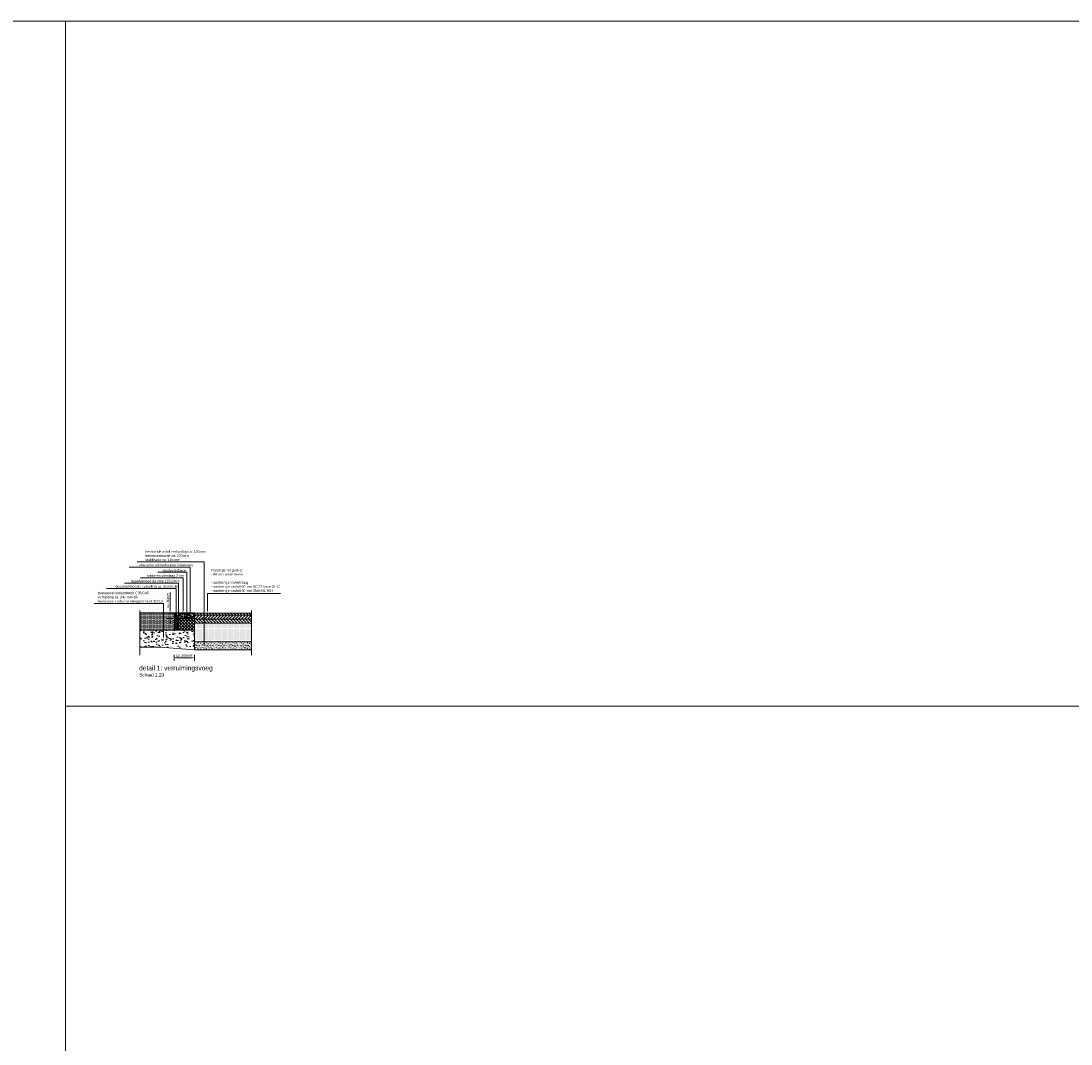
# Model space of a CAD drawing. Header units: metres. Extents: x 0 to 178216, y 0 to 407261.
# Tile 96 of 126: x 166975 to 166990, y 406251 to 406266. Entities that reach past the tile are written whole.
import ezdxf
from ezdxf import colors
from ezdxf.entities.mleader import LeaderData, LeaderLine
from ezdxf.math import Vec2, Vec3

# ---------------------------------------------------------------- set-up
doc = ezdxf.new("R2010")
doc.units = ezdxf.units.M
doc.header["$PDSIZE"] = 1
doc.linetypes.add('XX-AFBREEK', pattern=[7, 4, -1, 1, -1])
doc.layers.get('Defpoints').update_dxf_attribs({"lineweight": 18})
for name, color, linetype, lineweight in [('X-XX-AL-AFBREEKLIJN-G', 7, 'XX-AFBREEK', 18), ('X-XX-AL-T18', 10, 'Continuous', 18), ('X-XX-AL-T35', 50, 'Continuous', 18), ('X-XX-AL-T50', 130, 'Continuous', 18), ('X-XX-AL-TEKENBLAD-M', 7, 'Continuous', 18), ('X-XX-AL-TEKENBLAD-S', 7, 'Continuous', 18), ('X-XX-AL-TEKENBLAD-T18', 10, 'Continuous', 18)]:
    doc.layers.add(name, color=color, linetype=linetype, lineweight=lineweight)
doc.layers.add('X-XX-AL-HULPLIJN-G', color=210, linetype='Continuous', lineweight=18, plot=False)
doc.styles.add('FB-M1000-T25', font='LT.TTF', dxfattribs={"height": 2.5})
doc.styles.add('Futurabook1-1000', font='LT.TTF', dxfattribs={"height": 2.5})
doc.styles.add('NLCS-ISO-M20-T18', font='NLCS-ISO.ttf', dxfattribs={"height": 0.036})
doc.styles.add('NLCS-ISO-M500-T50', font='LT.TTF', dxfattribs={"height": 2.5})
doc.dimstyles.new('NLCS-M20-T18-PIJL_L2_H2', dxfattribs={"dimscale": 0.02, "dimtxt": 2.5, "dimasz": 1.8, "dimexe": 2, "dimexo": 2, "dimgap": 0.7, "dimtad": 1, "dimzin": 0, "dimdsep": 46, "dimtxsty": 'NLCS-ISO-M20-T18', "dimcen": 0, "dimdle": 2, "dimclrd": 256, "dimclre": 256, "dimclrt": 10, "dimazin": 0, "dimtfac": 1, "dimtdec": 3, "dimtofl": 0, "dimtmove": 0, "dimatfit": 3, "dimfxl": 2, "dimfxlon": 1, "dimtfillclr": 256, "dimtolj": 1, "dimtzin": 0, "dimlwd": -1, "dimlwe": -1, "dimarcsym": 0})
pattern_1 = [(258.0103077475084, (166976.9296160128, 406256.9412465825), (-0.1457228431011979, -0.7076473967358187), [0.008072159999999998, -0.79914528]), (214.9672077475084, (166976.9279391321, 406256.933350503), (0.5935565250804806, 0.4119352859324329), [0.01385208, -1.3713555]), (162.5079077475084, (166976.9165876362, 406256.9254117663), (0.8496032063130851, -0.2716144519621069), [0.009767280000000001, -0.96696192]), (297.2712077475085, (166976.9038215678, 406256.9007219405), (-0.5479921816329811, 1.069254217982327), [0.01261428, -1.24881348]), (322.8312077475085, (166976.9096014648, 406256.889509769), (-0.6197874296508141, 0.4735647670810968), [0.0123693, -1.22456238]), (27.27120774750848, (166976.9194580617, 406256.8820366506), (-1.069254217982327, -0.5479921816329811), [0.01261428, -1.24881348]), (67.69170774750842, (166976.9306702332, 406256.8878165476), (-0.3755400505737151, -0.9095986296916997), [0.01668174, -1.65149094]), (102.2528077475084, (166976.9370024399, 406256.9032497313), (-0.2962097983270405, 1.353166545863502), [0.01574928, -1.55917926]), (151.4271077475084, (166976.9336600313, 406256.9186402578), (-0.8056735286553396, 0.4355343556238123), [0.012657, -1.25304438]), (205.2339077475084, (166976.9225445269, 406256.9246938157), (0.6015886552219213, 0.2780127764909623), [0.01444991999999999, -0.7080457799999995]), (252.3949077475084, (166976.9094734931, 406256.9185336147), (-0.2935794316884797, -0.9315638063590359), [0.01868688, -1.8500025]), (168.8116077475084, (166976.955564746, 406256.9299000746), (-0.5437263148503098, 0.1017925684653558), [0.00637806, -0.63143064]), (201.4667077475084, (166976.9493078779, 406256.9311376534), (0.7355124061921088, 0.2860444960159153), [0.01213422, -1.20129066]), (254.9975077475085, (166976.9380153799, 406256.9266969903), (0.02999774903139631, -0.0519628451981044), [0.00848526, -0.07636752]), (233.1961077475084, (166976.9307782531, 406256.9308326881), (0.1998186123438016, 0.2539144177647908), [0.00456948, -0.4523769]), (321.7989077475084, (166976.9280407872, 406256.9271739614), (-0.1419560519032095, 0.1258907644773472), [0.00646218, -0.31664772]), (60.96130774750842, (166976.9331190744, 406256.923177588), (0.09589283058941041, 0.1939189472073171), [0.01049574, -0.33936138]), (191.5626077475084, (166976.9382137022, 406256.9323539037), (0.1339233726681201, 0.008032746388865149), [0.007589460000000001, -0.18214722]), (46.38700774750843, (166976.8979023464, 406256.9097752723), (0.4296354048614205, 0.4558655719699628), [0.010632, -1.0525707]), (100.3437077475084, (166976.9052361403, 406256.9174730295), (0.1221241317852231, -0.6915820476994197), [0.00891966, -0.8830444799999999]), (323.1961077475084, (166976.9322141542, 406256.9427464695), (-0.2539144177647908, 0.1998186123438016), [0.0091389, -0.44780748]), (13.60800774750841, (166976.9395316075, 406256.9372715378), (-0.6096214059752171, -0.1440893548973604), [0.010632, -1.0525707]), (9.441507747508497, (166976.916500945, 406256.8775583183), (-0.3198096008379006, -0.0460633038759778), [0.01025279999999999, -0.5023874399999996]), (324.7726077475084, (166976.9266148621, 406256.8792401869), (-0.5897889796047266, 0.4216028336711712), [0.00859068, -0.85047858]), (96.79890774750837, (166976.9627315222, 406256.8910836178), (-0.04606296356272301, 0.3198096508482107), [0.009138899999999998, -0.4478074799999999]), (47.35150774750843, (166976.9616496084, 406256.9001582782), (-0.555526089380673, -0.5978217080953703), [0.01005786, -0.9957254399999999]), (99.44150774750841, (166976.937269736, 406256.8763847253), (0.04606330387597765, -0.3198096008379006), [0.005126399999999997, -0.5075138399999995]), (131.3074077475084, (166976.9596137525, 406256.8892837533), (-0.1719536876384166, 0.1778536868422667), [0.0030594, -0.30288174]), (195.9613077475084, (166976.9575942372, 406256.8915819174), (0.1858861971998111, 0.03803050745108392), [0.0123693, -0.235017]), (216.0065077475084, (166976.9457017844, 406256.8881805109), (0.4896305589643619, 0.351940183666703), [0.011463, -1.13483538]), (333.6876077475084, (166976.935818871, 406256.9185009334), (-0.1119583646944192, 0.07392785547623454), [0.008653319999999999, -0.20767974]), (23.15470774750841, (166976.9435756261, 406256.9146652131), (0.9433637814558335, 0.4060354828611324), [0.01510764, -1.49565378]), (90.94290774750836, (166976.9574662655, 406256.9206057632), (0.00213287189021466, -0.4837307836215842), [0.006177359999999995, -0.6115604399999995]), (119.9975077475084, (166976.9573646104, 406256.9267823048), (-0.08196056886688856, 0.02196508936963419), [0.0036, -0.05639999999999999]), (150.2539077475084, (166976.9437625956, 406256.889139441), (0.4178353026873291, -0.2437491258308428), [0.00833544, -0.8252112]), (78.01030774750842, (166976.9365254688, 406256.8932751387), (0.1457228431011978, 0.7076473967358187), [0.01614431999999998, -0.7910731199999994]), (29.99750774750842, (166976.9398792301, 406256.9090672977), (0.02196508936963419, 0.08196056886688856), [0.0156, -0.0444]), (355.3023077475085, (166976.9533895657, 406256.91686671), (-0.7296124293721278, 0.06376302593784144), [0.00948684, -0.9391964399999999]), (284.0521077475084, (166976.9628445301, 406256.9160897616), (0.06802813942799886, -0.2378490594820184), [0.008736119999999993, -0.4280704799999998]), (237.6435077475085, (166976.9649657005, 406256.9076150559), (-0.6873159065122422, -1.089585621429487), [0.01422389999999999, -1.408168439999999]), (205.4236077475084, (166976.9573532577, 406256.8955996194), (-0.7055143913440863, -0.3380080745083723), [0.01504794, -1.48974444])]

# ---------------------------------------------------------------- blocks, each defined once
blk = doc.blocks.new('*D54')
at = {"layer": 'Defpoints', "color": 0, "transparency": 16777216}
for p in [(166977.2477206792, 406256.945685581), (166976.8639255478, 406256.867685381), (166977.2477206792, 406256.867685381)]:
    blk.add_point(p, dxfattribs=at)
at = {"layer": 'X-XX-AL-TEKENBLAD-M', "transparency": 16777216}
for p, q in [((166976.8639255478, 406256.981685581), (166976.8639255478, 406257.2430931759)), ((166976.9039255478, 406256.945685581), (166976.8239255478, 406256.945685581)), ((166976.9039255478, 406256.867685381), (166976.8239255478, 406256.867685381)), ((166976.8639255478, 406256.831685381), (166976.8639255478, 406256.795685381))]:
    blk.add_line(p, q, dxfattribs=at)
for points in [[(166976.8579255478, 406256.981685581), (166976.8699255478, 406256.981685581), (166976.8639255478, 406256.945685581)], [(166976.8579255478, 406256.831685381), (166976.8699255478, 406256.831685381), (166976.8639255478, 406256.867685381)]]:
    blk.add_solid(points, dxfattribs=at)
at = {"layer": 'X-XX-AL-TEKENBLAD-M', "color": 10, "transparency": 16777216, "insert": (166976.8316293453, 406257.1303893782), "char_height": 0.036, "attachment_point": 5, "rotation": 90, "style": 'NLCS-ISO-M20-T18'}
blk.add_mtext('\\A1;{\\fFutura Book|b0|i0|c0|p2;ca. 80mm}', dxfattribs=at)
blk = doc.blocks.new('*D55')
at = {"layer": 'Defpoints', "color": 0, "transparency": 16777216}
for p in [(166976.9222005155, 406256.9456853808), (166977.2222005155, 406256.9476853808), (166977.2222005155, 406256.2944859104)]:
    blk.add_point(p, dxfattribs=at)
at = {"layer": 'X-XX-AL-TEKENBLAD-M', "transparency": 16777216}
for p, q in [((166976.9222005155, 406256.3344859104), (166976.9222005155, 406256.2544859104)), ((166977.2222005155, 406256.3344859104), (166977.2222005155, 406256.2544859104)), ((166976.9582005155, 406256.2944859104), (166977.1862005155, 406256.2944859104))]:
    blk.add_line(p, q, dxfattribs=at)
for points in [[(166976.9582005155, 406256.3004859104), (166976.9582005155, 406256.2884859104), (166976.9222005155, 406256.2944859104)], [(166977.1862005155, 406256.3004859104), (166977.1862005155, 406256.2884859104), (166977.2222005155, 406256.2944859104)]]:
    blk.add_solid(points, dxfattribs=at)
at = {"layer": 'X-XX-AL-TEKENBLAD-M', "color": 10, "transparency": 16777216, "insert": (166977.0722005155, 406256.3267821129), "char_height": 0.036, "attachment_point": 5, "style": 'NLCS-ISO-M20-T18'}
blk.add_mtext('\\A1;{\\fFutura Book|b0|i0|c0|p2;ca. 300mm}', dxfattribs=at)

msp = doc.modelspace()

# ---------------------------------------------------------------- hatches: boundary and pattern name
at = {"layer": 'X-XX-AL-TEKENBLAD-S', "transparency": 33554559}
h = msp.add_hatch(dxfattribs=at)
h.set_pattern_fill('ANGLE', color=256)
h.set_pattern_definition([(0, (0, 0), (0, 6.985), [5.08, -1.905]), (90, (0, 0), (-6.985, 4.277078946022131e-16), [5.08, -1.905])])
edge = h.paths.add_edge_path()
edge.add_line((166976.1628070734, 406256.9476853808), (166976.6599429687, 406256.9476853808))
edge.add_line((166976.6599429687, 406256.9476853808), (166976.6599429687, 406256.6976853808))
edge.add_line((166976.6599429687, 406256.6976853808), (166976.1628070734, 406256.6976853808))
at = {"layer": 'X-XX-AL-TEKENBLAD-S', "transparency": 33554687}
h = msp.add_hatch(dxfattribs=at)
h.set_pattern_fill('DOTS', color=8, scale=0.01, style=0)
h.set_pattern_definition([(0, (-0.8622825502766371, -0.000551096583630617), (0.0079375, 0.015875), [0, -0.015875])])
h.paths.add_polyline_path([(166976.4250646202, 406256.9476853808), (166976.4250646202, 406256.6976853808), (166976.9222005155, 406256.6976853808), (166976.9222005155, 406256.9476853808)])
h.paths.add_polyline_path([(166976.5005801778, 406256.879647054), (166976.5005778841, 406256.8797175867), (166976.5005801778, 406256.8797175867)], flags=16)
at = {"layer": 'X-XX-AL-TEKENBLAD-S'}
for points in [[(166977.2222005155, 406256.9456853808), (166977.2222005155, 406256.9476853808), (166976.9222005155, 406256.9476853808), (166976.9222005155, 406256.9456853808)], [(166976.9222005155, 406256.8676853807), (166977.0472005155, 406256.8676853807), (166977.0472005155, 406256.8706853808), (166976.9222005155, 406256.8706853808)]]:
    msp.add_hatch(color=256, dxfattribs=at).paths.add_polyline_path(points)
h = msp.add_hatch(dxfattribs=at)
h.set_pattern_fill('GRAVL1', color=256, scale=0.06, angle=29.99750774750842, style=0, pattern_type=2)
h.set_pattern_definition(pattern_1)
h.paths.add_polyline_path([(166977.2222005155, 406256.8676853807), (166977.2222005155, 406256.9456853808), (166976.9222005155, 406256.9456853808), (166976.9222005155, 406256.8706853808), (166977.0472005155, 406256.8706853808), (166977.0472005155, 406256.8676853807)])
h = msp.add_hatch(dxfattribs=at)
h.set_pattern_fill('GRAVL1', color=256, scale=0.06, angle=29.99750774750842, style=0, pattern_type=2)
h.set_pattern_definition(pattern_1)
h.paths.add_polyline_path([(166976.9222005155, 406256.9456853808), (166976.9222005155, 406256.8676853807), (166977.2222005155, 406256.8676853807), (166977.2222005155, 406256.9456853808)])
at = {"layer": 'X-XX-AL-TEKENBLAD-S', "transparency": 33554687}
h = msp.add_hatch(dxfattribs=at)
h.set_pattern_fill('ANSI31', color=256, scale=0.01, angle=270)
h.set_pattern_definition([(315, (0.06234087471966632, 0.008332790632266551), (0.02245064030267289, 0.02245064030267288), [])])
h.paths.add_polyline_path([(166978.0541471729, 406256.9456832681), (166977.2222682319, 406256.9456832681), (166977.2222005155, 406256.9156898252), (166978.0541471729, 406256.9160191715)])
at = {"layer": 'X-XX-AL-TEKENBLAD-S'}
h = msp.add_hatch(dxfattribs=at)
h.set_pattern_fill('HONEY', color=256, scale=0.003, angle=29.99750774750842, style=0)
h.set_pattern_definition([(29.99750774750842, (166976.9222005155, 406256.6976853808), (0.008249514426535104, 0.0142871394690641), [0.009525, -0.01905]), (149.9975077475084, (166976.9222005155, 406256.6976853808), (-0.01649778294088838, 7.193277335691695e-07), [0.009525, -0.01905]), (89.99750774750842, (166976.9222005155, 406256.6976853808), (-0.008248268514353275, 0.01428785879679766), [-0.01905, 0.009525])])
h.paths.add_polyline_path([(166976.9222005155, 406256.6976853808), (166976.9822005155, 406256.6976853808), (166976.9822005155, 406256.8676853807), (166976.9222005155, 406256.8676853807)])
h = msp.add_hatch(dxfattribs=at)
h.set_pattern_fill('NET', color=256, scale=0.01, angle=44.99999999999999, style=0)
h.set_pattern_definition([(44.99999999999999, (-9715.102716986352, -103219.2565684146), (-0.02245064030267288, 0.02245064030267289), []), (135, (-9715.102716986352, -103219.2565684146), (-0.02245064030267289, -0.02245064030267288), [])])
h.paths.add_polyline_path([(166976.9822005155, 406256.8676853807), (166976.9822005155, 406256.6976853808), (166977.2222005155, 406256.6976853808), (166977.2222005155, 406256.8676853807)])
at = {"layer": 'X-XX-AL-TEKENBLAD-S', "transparency": 33554687}
h = msp.add_hatch(dxfattribs=at)
h.set_pattern_fill('ANSI31', color=8, scale=0.12, angle=44.99999999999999, style=0)
h.set_pattern_definition([(315, (0.06225754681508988, 0), (0.02245064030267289, 0.02245064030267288), [])])
h.paths.add_polyline_path([(166978.0541471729, 406256.856018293), (166977.2222844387, 406256.8560182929), (166977.2222005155, 406256.7956853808), (166978.0541471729, 406256.7956853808)])
h = msp.add_hatch(dxfattribs=at)
h.set_pattern_fill('DOTS', color=8, scale=0.01, style=0)
h.set_pattern_definition([(0, (0, 0), (0.0079375, 0.015875), [0, -0.015875])])
h.paths.add_polyline_path([(166977.2222005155, 406256.7956853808), (166978.0541471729, 406256.7956853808), (166978.0541471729, 406256.5256853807), (166977.2222005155, 406256.5256853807)])
h = msp.add_hatch(dxfattribs=at)
h.set_pattern_fill('ANSI31', color=256, scale=0.01)
h.set_pattern_definition([(45, (0.06225754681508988, 0), (-0.02245064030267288, 0.02245064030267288), [])])
h.paths.add_polyline_path([(166978.0541471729, 406256.9158530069), (166977.2222839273, 406256.9158530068), (166977.2222167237, 406256.8558551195), (166978.0541471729, 406256.8558538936)])
h = msp.add_hatch(dxfattribs=at)
h.set_pattern_fill('AVH-FUNDERING_GRANULAAT_MENG_01-SO', color=8, scale=0.02, pattern_type=2)
h.set_pattern_definition([(49.99999999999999, (166976.8066595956, 406256.5553835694), (0.1434520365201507, -0.01255042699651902), [0.015, -0.165]), (355, (166976.8066595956, 406256.5553835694), (-0.0277502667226, 0.1504384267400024), [0.012, -0.132]), (100.4514, (166976.8186139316, 406256.5543377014), (0.1157018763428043, 0.1378879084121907), [0.012748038, -0.1402284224]), (46.18420000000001, (166976.8066595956, 406256.5953835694), (0.2134482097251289, -0.03310380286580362), [0.0225, -0.2475]), (96.6356, (166976.8244469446, 406256.592624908), (0.1869325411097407, 0.1948235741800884), [0.0191220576, -0.2103426]), (351.1842, (166976.8066595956, 406256.5953835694), (0.1869323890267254, 0.1948237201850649), [0.018, -0.198]), (21, (166976.8266595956, 406256.5853835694), (0.1193814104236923, -0.08052377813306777), [0.015, -0.165]), (326.0000000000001, (166976.8266595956, 406256.5853835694), (0.04866306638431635, 0.1450300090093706), [0.012, -0.132]), (71.4514, (166976.8366080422, 406256.5786732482), (0.168044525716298, 0.06450609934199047), [0.012748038, -0.1402284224]), (37.50000000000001, (166976.8066595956, 406256.5553835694), (0.002431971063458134, 0.0665787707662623), [0, -0.1304, 0, -0.134, 0, -0.1325]), (7.499999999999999, (166976.8066595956, 406256.5553835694), (0.05261390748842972, 0.07888234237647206), [0, -0.0764, 0, -0.1274, 0, -0.0505]), (327.5, (166976.7620595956, 406256.5553835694), (0.1067644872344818, -0.004510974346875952), [0, -0.05, 0, -0.156, 0, -0.207]), (317.5, (166976.7420595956, 406256.5553835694), (0.1166372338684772, 0.02002099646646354), [0, -0.065, 0, -0.1036, 0, -0.147])])
h.paths.add_polyline_path([(166977.2222005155, 406256.4476853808), (166977.2222005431, 406256.6976853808), (166976.9822005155, 406256.6976853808), (166976.9222005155, 406256.6976853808), (166976.4250646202, 406256.6976853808), (166976.4250646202, 406256.4476853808)])
h.paths.add_polyline_path([(166977.4496528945, 406256.5855475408), (166977.4496528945, 406256.585379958), (166977.4491369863, 406256.585379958)])
h.paths.add_polyline_path([(166977.1554587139, 406256.6641661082), (166977.15529876, 406256.6642295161), (166977.1554587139, 406256.6642295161)], flags=16)
h.paths.add_polyline_path([(166976.7803353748, 406256.5664420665), (166976.7803353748, 406256.5696357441), (166976.7742659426, 406256.5696357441)], flags=16)
h.paths.add_polyline_path([(166978.0141356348, 406256.7091711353), (166978.0140227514, 406256.7089593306), (166978.0141592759, 406256.7089593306)])
h = msp.add_hatch(dxfattribs=at)
h.set_pattern_fill('AVH-BETON-SO', color=8, scale=0.01, style=0, pattern_type=2)
h.set_pattern_definition([(45, (166977.6615902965, 406256.4792357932), (0, 0.04242640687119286), [0.0014142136, -0.020506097, 0, -0.020506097]), (45, (166977.6638999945, 406256.4782790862), (0, 0.04242640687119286), [0.0014142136, -0.020506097, 0, -0.020506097]), (337.5000000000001, (166977.6625902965, 406256.4802357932), (-2.460547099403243e-11, -0.04242640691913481), [0.0025, -0.014985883, 0, -0.01495883]), (337.5000000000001, (166977.6615902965, 406256.4792357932), (-2.460547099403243e-11, -0.04242640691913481), [0.0025, -0.014985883, 0, -0.01495883]), (59.99999999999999, (166977.6515902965, 406256.4692357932), (-0.0199999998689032, 0.03464101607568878), [0.001875, -0.0190625, 0, -0.0190625]), (120, (166977.6515902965, 406256.4692357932), (-0.0399999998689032, 7.568877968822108e-11), [0.001875, -0.0190625, 0, -0.0190625]), (0, (166977.6506527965, 406256.4708595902), (0.02, 0.034641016), [0.001875, -0.0190625, 0, -0.0190625])])
h.paths.add_polyline_path([(166977.2222005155, 406256.5256853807), (166978.0541471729, 406256.5256853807), (166978.0541471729, 406256.4106853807), (166977.2222005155, 406256.4106853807)])

# ---------------------------------------------------------------- linework, layer by layer
at = {"layer": 'X-XX-AL-AFBREEKLIJN-G', "flags": 128}
for points in [[(166976.4250646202, 406256.9820167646), (166976.4250646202, 406256.3320167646)], [(166978.0541471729, 406256.9820167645), (166978.0541471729, 406256.3320167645)]]:
    msp.add_lwpolyline(points, dxfattribs=at)
at = {"layer": 'X-XX-AL-HULPLIJN-G', "flags": 128}
for points in [[(166925.3374709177, 406265.5847856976), (166925.3374709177, 406245.5847856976), (166975.3374709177, 406245.5847856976), (166975.3374709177, 406265.5847856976)], [(166975.3374709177, 406265.5847856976), (166975.3374709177, 406255.5847856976), (166990.3374709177, 406255.5847856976), (166990.3374709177, 406265.5847856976)], [(166975.3374709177, 406255.5847856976), (166975.3374709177, 406245.5847856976), (166990.3374709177, 406245.5847856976), (166990.3374709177, 406255.5847856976)]]:
    msp.add_lwpolyline(points, close=True, dxfattribs=at)
at = {"layer": 'X-XX-AL-TEKENBLAD-S', "color": 8, "transparency": 33554687}
for points in [[(166976.4250646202, 406256.9476853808), (166976.9222005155, 406256.9476853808), (166976.9222005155, 406256.6976853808), (166976.4250646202, 406256.6976853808)], [(166978.0541471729, 406256.4106853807), (166977.2222005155, 406256.4106853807), (166976.7222005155, 406256.4476853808), (166976.4250646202, 406256.4476853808)]]:
    msp.add_lwpolyline(points, dxfattribs=at)
at = {"layer": 'X-XX-AL-TEKENBLAD-S', "flags": 128}
for points in [[(166977.2222005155, 406256.9456853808), (166977.2222005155, 406256.9476853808), (166976.9222005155, 406256.9476853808), (166976.9222005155, 406256.9456853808), (166977.2222005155, 406256.9456853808)], [(166976.9222005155, 406256.9456853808), (166976.9222005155, 406256.8676853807), (166977.2222005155, 406256.8676853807), (166977.2222005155, 406256.9456853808)], [(166978.0541471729, 406256.9456853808), (166978.0541471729, 406256.9160203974), (166977.2222005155, 406256.9156898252), (166977.2222005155, 406256.9456853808)], [(166976.9222005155, 406256.8676853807), (166977.0472005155, 406256.8676853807), (166977.0472005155, 406256.8706853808), (166976.9222005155, 406256.8706853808)], [(166976.9222005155, 406256.6976853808), (166976.9822005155, 406256.6976853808), (166976.9822005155, 406256.8676853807), (166976.9222005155, 406256.8676853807)], [(166978.0541471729, 406256.9158551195), (166978.0541471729, 406256.8558551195), (166977.2222167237, 406256.8558551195), (166977.2222162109, 406256.9158551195)]]:
    msp.add_lwpolyline(points, close=True, dxfattribs=at)
at = {"layer": 'X-XX-AL-TEKENBLAD-S'}
for points in [[(166977.2222005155, 406256.8676853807), (166977.0472005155, 406256.8676853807), (166977.0472005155, 406256.8706853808), (166976.9222005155, 406256.8706853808), (166976.9222005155, 406256.9456853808), (166977.2222005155, 406256.9456853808)], [(166976.5005801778, 406256.879647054), (166976.5005778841, 406256.8797175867), (166976.5005801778, 406256.8797175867)], [(166976.9222005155, 406256.6976853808), (166976.9822005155, 406256.6976853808), (166976.9822005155, 406256.8676853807), (166976.9222005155, 406256.8676853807)], [(166976.9822005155, 406256.6976853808), (166977.2222005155, 406256.6976853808), (166977.2222005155, 406256.8676853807), (166976.9822005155, 406256.8676853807)]]:
    msp.add_lwpolyline(points, close=True, dxfattribs=at)
at = {"layer": 'X-XX-AL-TEKENBLAD-S', "flags": 128}
msp.add_lwpolyline([(166977.2222005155, 406256.9456853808), (166978.0541471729, 406256.9456853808)], dxfattribs=at)
at = {"layer": 'X-XX-AL-TEKENBLAD-S', "color": 8, "transparency": 33554687, "flags": 128}
msp.add_lwpolyline([(166978.0541471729, 406256.8560204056), (166978.0541471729, 406256.7956853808), (166977.2222005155, 406256.7956853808), (166977.2222167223, 406256.8560204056)], close=True, dxfattribs=at)
for points in [[(166977.2222005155, 406256.6976853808), (166977.2222005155, 406256.4106853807)], [(166977.2222005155, 406256.5256853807), (166978.0541471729, 406256.5256853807)]]:
    msp.add_lwpolyline(points, dxfattribs=at)

# ---------------------------------------------------------------- texts
at = {"layer": 'X-XX-AL-T35', "insert": (166976.4128070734, 406256.0695370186), "char_height": 0.05, "attachment_point": 1, "style": 'FB-M1000-T25'}
msp.add_mtext_dynamic_manual_height_columns('Schaal 1:20', width=5.387367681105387, gutter_width=1.75, heights=[0], dxfattribs=at)
at = {"layer": 'X-XX-AL-T50', "insert": (166976.4128070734, 406256.1787100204), "char_height": 0.07, "attachment_point": 1, "style": 'Futurabook1-1000'}
msp.add_mtext_dynamic_manual_height_columns('detail 1: verruimingsvoeg', width=1.908182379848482, gutter_width=2.5, heights=[0], dxfattribs=at)

# ---------------------------------------------------------------- dimensions: what is measured, and where the dimension line sits
at = {"layer": 'X-XX-AL-TEKENBLAD-M'}
dim = msp.add_linear_dim(base=(166976.8639255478, 406256.867685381), p1=(166977.2477206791, 406256.9456855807), p2=(166977.2477206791, 406256.8676853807), angle=90, text='{\\fFutura Book|b0|i0|c0|p2;ca. 80mm}', dimstyle='NLCS-M20-T18-PIJL_L2_H2', dxfattribs=at)
dim.commit()
dim.dimension.update_dxf_attribs({"geometry": '*D54', "text_midpoint": (166976.8639255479, 406257.1303893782), "dimtype": 160})
dim = msp.add_linear_dim(base=(166977.2222005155, 406256.2944859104), p1=(166976.9222005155, 406256.9456853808), p2=(166977.2222005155, 406256.9476853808), text='{\\fFutura Book|b0|i0|c0|p2;ca. 300mm}', dimstyle='NLCS-M20-T18-PIJL_L2_H2', dxfattribs=at)
dim.commit()
dim.dimension.update_dxf_attribs({"geometry": '*D55', "text_midpoint": (166977.0722005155, 406256.2944859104), "dimtype": 160})

# ---------------------------------------------------------------- leaders
at = {"layer": 'X-XX-AL-T18'}
ml = msp.add_multileader_mtext('Standard', dxfattribs=at)
ml.set_content('{\\fFutura Book|b0|i0|c0|p2;gegalvaniseerde strip 125x3mm}', color=256, style='NLCS-ISO-M20-T18')
ml.set_leader_properties(color=256, linetype='ByLayer', lineweight=-1)
ml.build(insert=Vec2(0, 0))
ml.multileader.update_dxf_attribs({"text_left_attachment_type": 5, "text_right_attachment_type": 5, "dogleg_length": 0.036, "arrow_head_size": 0.036})
ctx = ml.context
ctx.base_point, ctx.char_height, ctx.arrow_head_size, ctx.landing_gap_size, ctx.plane_origin, ctx.plane_x_axis, ctx.plane_y_axis = Vec3(166976.2791818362, 406257.3812352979), 0.036, 0.036, 0.018, Vec3(166977.0641428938, 406256.2514679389), Vec3(1, 1.626465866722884e-10), Vec3(-1.626465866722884e-10, 1)
ctx.left_attachment, ctx.right_attachment = 5, 5
notes = []
notes.append((ctx, [(1, (1, 1, 0), (166976.9892020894, 406257.381235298), (-1, -1.626465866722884e-10), 0.036, [(0, [(166976.9890824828, 406256.8706853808)], 0, [])])]))
ctx.mtext.insert, ctx.mtext.text_direction, ctx.mtext.rotation, ctx.mtext.flow_direction = Vec3(166976.2971818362, 406257.4308606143), Vec3(1, 1.626465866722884e-10), 1.626465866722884e-10, 5
ml = msp.add_multileader_mtext('Standard', dxfattribs=at)
ml.set_content('{\\fFutura Book|b0|i0|c0|p2;bestaande cementbeton C35/C45 verharding ca. 244 mm dik\\Pbestaande fundering menggranulaat 0/31,5 }', color=256, style='NLCS-ISO-M20-T18')
ml.set_leader_properties(color=256, linetype='ByLayer', lineweight=-1)
ml.build(insert=Vec2(0, 0))
ml.multileader.update_dxf_attribs({"text_left_attachment_type": 5, "text_right_attachment_type": 5, "dogleg_length": 0.036, "arrow_head_size": 0.036})
ctx = ml.context
ctx.base_point, ctx.char_height, ctx.arrow_head_size, ctx.landing_gap_size, ctx.plane_origin, ctx.plane_x_axis, ctx.plane_y_axis = Vec3(166975.7901682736, 406257.0834776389), 0.036, 0.036, 0.018, Vec3(166976.8454483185, 406256.0768763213), Vec3(1, 1.626465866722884e-10), Vec3(-1.626465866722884e-10, 1)
ctx.left_attachment, ctx.right_attachment = 5, 5
notes.append((ctx, [(1, (1, 1, 0), (166976.7705075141, 406257.0834776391), (-1, -1.626465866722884e-10), 0.036, [(1, [(166976.7703879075, 406256.5676131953), (166976.7704460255, 406256.8351134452)], 0, [])])]))
ctx.mtext.insert, ctx.mtext.text_direction, ctx.mtext.rotation, ctx.mtext.width, ctx.mtext.flow_direction = Vec3(166975.8081682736, 406257.2567940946), Vec3(1, 1.626465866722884e-10), 1.626465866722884e-10, 0.9525467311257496, 5
ml = msp.add_multileader_mtext('Standard', dxfattribs=at)
ml.set_content('{\\fFutura Book|b0|i0|c0|p2;gecomprimeerde rugvulling ca. 60mm dik}', color=256, style='NLCS-ISO-M20-T18')
ml.set_leader_properties(color=256, linetype='ByLayer', lineweight=-1)
ml.build(insert=Vec2(0, 0))
ml.multileader.update_dxf_attribs({"text_left_attachment_type": 5, "text_right_attachment_type": 5, "dogleg_length": 0.036, "arrow_head_size": 0.036})
ctx = ml.context
ctx.base_point, ctx.char_height, ctx.arrow_head_size, ctx.landing_gap_size, ctx.plane_origin, ctx.plane_x_axis, ctx.plane_y_axis = Vec3(166976.0526712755, 406257.3025154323), 0.036, 0.036, 0.018, Vec3(166977.0280222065, 406256.1927480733), Vec3(1, 1.626465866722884e-10), Vec3(-1.626465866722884e-10, 1)
ctx.left_attachment, ctx.right_attachment = 5, 5
notes.append((ctx, [(1, (1, 1, 0), (166976.9530814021, 406257.3025154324), (-1, -1.626465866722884e-10), 0.036, [(0, [(166976.9529617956, 406256.8131721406)], 0, [])])]))
ctx.mtext.insert, ctx.mtext.text_direction, ctx.mtext.rotation, ctx.mtext.flow_direction = Vec3(166976.0706712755, 406257.3521407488), Vec3(1, 1.626465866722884e-10), 1.626465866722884e-10, 5
at = {"layer": 'X-XX-AL-TEKENBLAD-T18'}
ml = msp.add_multileader_mtext('Standard', dxfattribs=at)
ml.set_content('bestaande asfalt verharding ca. 150 mm\\Pbetonconstructie ca. 270 mm\\Pstabilisatie ca. 115 mm', color=256, style='NLCS-ISO-M500-T50')
ml.set_leader_properties(color=256, linetype='ByLayer', lineweight=-1)
ml.build(insert=Vec2(0, 0))
ml.multileader.update_dxf_attribs({"text_left_attachment_type": 5, "text_right_attachment_type": 5, "dogleg_length": 0.036, "arrow_head_size": 0.036})
ctx = ml.context
ctx.base_point, ctx.char_height, ctx.arrow_head_size, ctx.landing_gap_size, ctx.plane_origin, ctx.plane_x_axis, ctx.plane_y_axis = Vec3(166976.4863616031, 406257.6926907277), 0.036, 0.036, 0.018, Vec3(166977.4375150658, 406257.3975445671), Vec3(1, 1.626465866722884e-10), Vec3(-1.626465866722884e-10, 1)
ctx.left_attachment, ctx.right_attachment = 5, 5
notes.append((ctx, [(1, (1, 1, 0), (166977.3625742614, 406257.6926907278), (-1, -1.626465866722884e-10), 0.036, [(2, [(166977.3625742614, 406256.8255776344), (166977.3625742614, 406256.4712217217), (166977.3625742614, 406256.6440468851)], 0, [])])]))
ctx.mtext.insert, ctx.mtext.text_direction, ctx.mtext.rotation, ctx.mtext.flow_direction = Vec3(166976.5043616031, 406257.8612679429), Vec3(1, 1.626465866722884e-10), 1.626465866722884e-10, 5
ml = msp.add_multileader_mtext('Standard', dxfattribs=at)
ml.set_content('{\\fFutura Book|b0|i0|c0|p2;elastische rubberbitumen/steenslag}', color=256, style='NLCS-ISO-M500-T50')
ml.set_leader_properties(color=256, linetype='ByLayer', lineweight=-1)
ml.build(insert=Vec2(0, 0))
ml.multileader.update_dxf_attribs({"text_left_attachment_type": 5, "text_right_attachment_type": 5, "dogleg_length": 0.036, "arrow_head_size": 0.036})
ctx = ml.context
ctx.base_point, ctx.char_height, ctx.arrow_head_size, ctx.landing_gap_size, ctx.plane_origin, ctx.plane_x_axis, ctx.plane_y_axis = Vec3(166976.3930972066, 406257.6170009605), 0.036, 0.036, 0.018, Vec3(166977.2308278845, 406256.4272336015), Vec3(1, 1.626465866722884e-10), Vec3(-1.626465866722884e-10, 1)
ctx.left_attachment, ctx.right_attachment = 5, 5
notes.append((ctx, [(1, (1, 1, 0), (166977.15588708, 406257.6170009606), (-1, -1.626465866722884e-10), 0.036, [(0, [(166977.1557674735, 406256.9060850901)], 0, [])])]))
ctx.mtext.insert, ctx.mtext.text_direction, ctx.mtext.rotation, ctx.mtext.flow_direction = Vec3(166976.4110972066, 406257.6665351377), Vec3(1, 1.626465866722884e-10), 1.626465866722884e-10, 5
ml = msp.add_multileader_mtext('Standard', dxfattribs=at)
ml.set_content('{\\fFutura Book|b0|i0|c0|p2;staalvezelbeton}', color=256, style='NLCS-ISO-M500-T50')
ml.set_leader_properties(color=256, linetype='ByLayer', lineweight=-1)
ml.build(insert=Vec2(0, 0))
ml.multileader.update_dxf_attribs({"text_left_attachment_type": 5, "text_right_attachment_type": 5, "dogleg_length": 0.036, "arrow_head_size": 0.036})
ctx = ml.context
ctx.base_point, ctx.char_height, ctx.arrow_head_size, ctx.landing_gap_size, ctx.plane_origin, ctx.plane_x_axis, ctx.plane_y_axis = Vec3(166976.7376506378, 406257.5398490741), 0.036, 0.036, 0.018, Vec3(166977.1844395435, 406256.3700817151), Vec3(1, 1.626465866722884e-10), Vec3(-1.626465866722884e-10, 1)
ctx.left_attachment, ctx.right_attachment = 5, 5
notes.append((ctx, [(1, (1, 1, 0), (166977.109498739, 406257.5398490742), (-1, -1.626465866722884e-10), 0.036, [(0, [(166977.1093791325, 406256.7822061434)], 0, [])])]))
ctx.mtext.insert, ctx.mtext.text_direction, ctx.mtext.rotation, ctx.mtext.flow_direction = Vec3(166976.7556506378, 406257.5846440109), Vec3(1, 1.626465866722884e-10), 1.626465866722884e-10, 5
ml = msp.add_multileader_mtext('Standard', dxfattribs=at)
ml.set_content('maatregel wegvak 2: \\P- 90 mm asfalt frezen \\P\\P- aanbrengen SAMI-laag \\P- aanbrengen asfalt 60 mm AC 22 base OL-C \\P- aanbrengen asfalt 30 mm SMA-NL 8G+ ', color=256, style='NLCS-ISO-M500-T50')
ml.set_leader_properties(color=256, linetype='ByLayer', lineweight=-1)
ml.build(insert=Vec2(0, 0))
ml.multileader.update_dxf_attribs({"text_left_attachment_type": 5, "text_right_attachment_type": 5, "dogleg_length": 0.036, "arrow_head_size": 0.036})
ctx = ml.context
ctx.base_point, ctx.char_height, ctx.arrow_head_size, ctx.landing_gap_size, ctx.plane_origin, ctx.plane_x_axis, ctx.plane_y_axis = Vec3(166977.4475692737, 406257.2325154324), 0.036, 0.036, 0.018, Vec3(166977.3366284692, 406256.1876891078), Vec3(1, -1.626465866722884e-10), Vec3(1.626465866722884e-10, 1)
ctx.left_attachment, ctx.right_attachment = 5, 5
notes.append((ctx, [(1, (1, 1, 0), (166977.4115692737, 406257.2325154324), (1, -1.626465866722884e-10), 0.036, [(0, [(166977.4116888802, 406256.9456853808)], 0, [])])]))
ctx.mtext.insert, ctx.mtext.text_direction, ctx.mtext.rotation, ctx.mtext.flow_direction = Vec3(166977.4655692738, 406257.5902065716), Vec3(1, -1.626465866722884e-10), 6.283185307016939, 5
ml = msp.add_multileader_mtext('Standard', dxfattribs=at)
ml.set_content('{\\fFutura Book|b0|i0|c0|p2;rubberen slemlaag 2mm}', color=256, style='NLCS-ISO-M500-T50')
ml.set_leader_properties(color=256, linetype='ByLayer', lineweight=-1)
ml.build(insert=Vec2(0, 0))
ml.multileader.update_dxf_attribs({"text_left_attachment_type": 5, "text_right_attachment_type": 5, "dogleg_length": 0.036, "arrow_head_size": 0.036})
ctx = ml.context
ctx.base_point, ctx.char_height, ctx.arrow_head_size, ctx.landing_gap_size, ctx.plane_origin, ctx.plane_x_axis, ctx.plane_y_axis = Vec3(166976.5083809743, 406257.460542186), 0.036, 0.036, 0.018, Vec3(166977.1290635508, 406256.310774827), Vec3(1, 1.626465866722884e-10), Vec3(-1.626465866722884e-10, 1)
ctx.left_attachment, ctx.right_attachment = 5, 5
notes.append((ctx, [(1, (1, 1, 0), (166977.0541227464, 406257.4605421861), (-1, -1.626465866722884e-10), 0.036, [(0, [(166977.0540031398, 406256.9476853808)], 0, [])])]))
ctx.mtext.insert, ctx.mtext.text_direction, ctx.mtext.rotation, ctx.mtext.flow_direction = Vec3(166976.5263809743, 406257.5100763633), Vec3(1, 1.626465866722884e-10), 1.626465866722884e-10, 5
for ctx, leaders in notes:
    for number, flags, end, landing, length, lines in leaders:
        leader = LeaderData()
        leader.index, (leader.has_last_leader_line, leader.has_dogleg_vector, leader.attachment_direction) = number, flags
        leader.last_leader_point, leader.dogleg_vector, leader.dogleg_length = Vec3(end), Vec3(landing), length
        for number, points, colour, breaks in lines:
            line = LeaderLine()
            line.index, line.vertices, line.color, line.breaks = number, Vec3.list(points), colors.encode_raw_color(colour), breaks
            leader.lines.append(line)
        ctx.leaders.append(leader)

doc.saveas('drawing.dxf')
